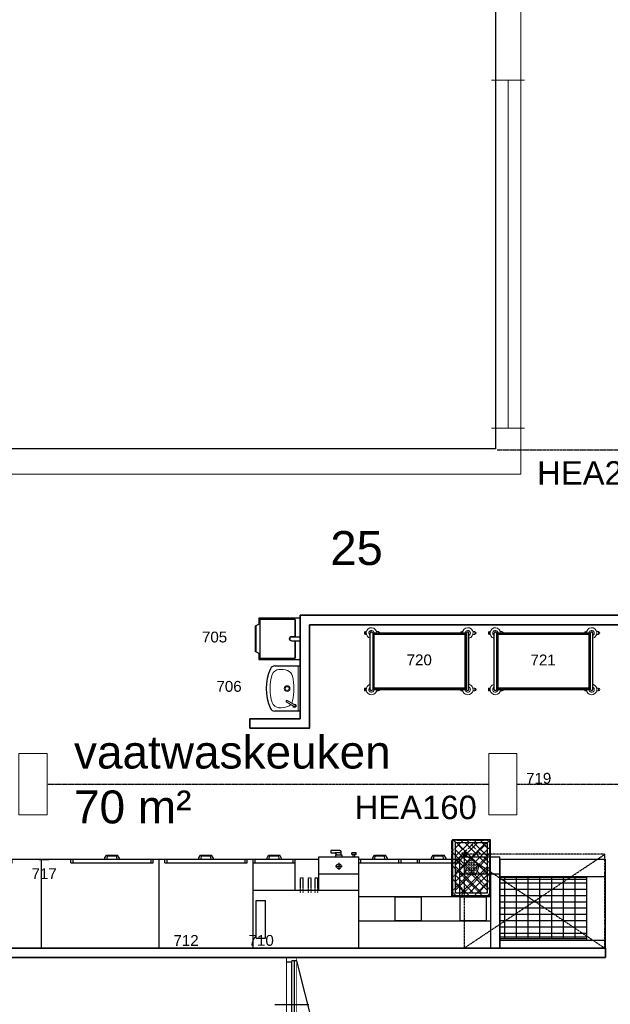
# Model space of a CAD drawing. Header units: millimetres. Extents: x 251300 to 553564, y 2563 to 144710.
# Tile 18 of 57: x 257123 to 263408, y 30348 to 40815. Entities that reach past the tile are written whole.
import ezdxf
from ezdxf.enums import TextEntityAlignment as Align

# ---------------------------------------------------------------- set-up
doc = ezdxf.new("R2010")
doc.units = ezdxf.units.MM
doc.set_wipeout_variables(frame=1)
for name, pattern in [('DASHDOT', [1, 0.5, -0.25, 0, -0.25]), ('DASHDOT2', [12.7, 6.35, -3.175, 0, -3.175]), ('HIDDEN', [9.525, 6.35, -3.175])]:
    doc.linetypes.add(name, pattern=pattern)
for name, color, linetype in [('0 @ 50', 7, 'Continuous'), ('3D FJ RVS', 22, 'Continuous'), ('A--$01A__Algemeen-Txt25', 2, 'Continuous'), ('A--L28B_Hoofddraagconstructies', 2, 'Continuous'), ('AL73WEX-0', 251, 'Continuous'), ('AL73WEX-1', 7, 'Continuous'), ('AL73WEX-3A', 251, 'HIDDEN')]:
    doc.layers.add(name, color=color, linetype=linetype)
for name, color, linetype, lineweight in [('AFZUIGING', 98, 'DASHDOT', 25), ('ALN_L73.10_Apparaten', 7, 'Continuous', 20), ('APPARAAT1', 2, 'Continuous', 25), ('APPARAAT2', 1, 'Continuous', 20), ('APPARAAT5', 7, 'Continuous', 5), ('BWK ALGEMEEN', 1, 'Continuous', 25), ('BWK MUREN', 3, 'Continuous', 35), ('POSITIENUMMER', 141, 'Continuous', 20), ('TEKST PS', 10, 'Continuous', 9), ('X-L21_C_buitenwanden', 7, 'Continuous', 30), ('X-L22_C_binnenwand', 7, 'Continuous', 13), ('X-L32_C_binnenwandopeningen', 3, 'Continuous', 5), ('X-T22_C_ruimtelabel', 7, 'Continuous', 5)]:
    doc.layers.add(name, color=color, linetype=linetype, lineweight=lineweight)
doc.styles.add('DVD_ALG 2.5mm_RE', font='arial.ttf', dxfattribs={"height": 2.5})
doc.styles.add('PS', font='arial.ttf')
doc.styles.get("Standard").update_dxf_attribs({"font": 'arial.ttf'})

# ---------------------------------------------------------------- blocks, each defined once
blk = doc.blocks.new('POSITIENUMMER')
at = {"layer": 'POSITIENUMMER', "style": 'PS', "flags": 1}
for tag, p in [('MERK-TYPE', (-1.22, -6.81)), ('AFMETINGEN', (-1.22, -10.86)), ('OMSCHRIJVING', (-1.22, -14.79)), ('OPMERKINGEN', (-1.22, -18.98))]:
    blk.add_attdef(tag, p, '', height=2.8, dxfattribs=at)
blk.add_wipeout([(-5.03, 0), (-5.03, 0.11), (-5.02, 0.2), (-5, 0.34), (-4.97, 0.48), (-4.93, 0.6), (-4.86, 0.76), (-4.78, 0.92), (-4.69, 1.07), (-4.6, 1.2), (-4.54, 1.27), (-4.48, 1.34), (-4.43, 1.4), (-4.35, 1.49), (-4.26, 1.57), (-4.18, 1.64), (-4.07, 1.73), (-3.91, 1.86), (-3.77, 1.95), (-3.62, 2.05), (-3.49, 2.12), (-3.31, 2.22), (-3.18, 2.29), (-3.02, 2.36), (-2.86, 2.43), (-2.72, 2.48), (-2.53, 2.55), (-2.36, 2.61), (-2.17, 2.66), (-2, 2.71), (-1.73, 2.77), (-1.53, 2.81), (-1.37, 2.84), (-1.13, 2.88), (-0.93, 2.9), (-0.73, 2.92), (-0.52, 2.93), (-0.28, 2.95), (-0.09, 2.95), (0.17, 2.95), (0.35, 2.94), (0.58, 2.93), (0.78, 2.91), (1, 2.89), (1.15, 2.87), (1.32, 2.85), (1.47, 2.82), (1.68, 2.78), (1.88, 2.74), (2.01, 2.7), (2.16, 2.67), (2.37, 2.6), (2.54, 2.55), (2.65, 2.51), (2.78, 2.46), (2.91, 2.41), (3.05, 2.34), (3.21, 2.27), (3.32, 2.22), (3.46, 2.14), (3.61, 2.06), (3.73, 1.98), (3.85, 1.9), (4, 1.79), (4.11, 1.7), (4.21, 1.62), (4.33, 1.5), (4.43, 1.4), (4.53, 1.29), (4.62, 1.17), (4.69, 1.06), (4.77, 0.94), (4.83, 0.83), (4.89, 0.7), (4.93, 0.6), (4.97, 0.47), (4.99, 0.38), (5.02, 0.23), (5.03, 0.13), (5.03, 0.07), (5.03, 0.04), (5.03, -0.07), (5.02, -0.18), (5.02, -0.17), (5.01, -0.3), (4.96, -0.48), (4.92, -0.62), (4.88, -0.73), (4.79, -0.9), (4.74, -0.99), (4.69, -1.08), (4.62, -1.17), (4.52, -1.29), (4.44, -1.39), (4.37, -1.46), (4.28, -1.55), (4.2, -1.63), (4.05, -1.75), (3.95, -1.83), (3.83, -1.91), (3.65, -2.03), (3.52, -2.11), (3.37, -2.19), (3.23, -2.26), (3.12, -2.32), (2.93, -2.4), (2.81, -2.45), (2.67, -2.5), (2.5, -2.56), (2.26, -2.63), (2.12, -2.68), (1.9, -2.73), (1.71, -2.78), (1.55, -2.81), (1.41, -2.83), (1.28, -2.85), (1.11, -2.88), (0.84, -2.91), (0.68, -2.92), (0.46, -2.94), (0.29, -2.95), (0.1, -2.95), (-0.12, -2.95), (-0.33, -2.94), (-0.56, -2.93), (-0.83, -2.91), (-1.09, -2.88), (-1.3, -2.85), (-1.58, -2.8), (-1.83, -2.75), (-2.05, -2.69), (-2.13, -2.67), (-2.15, -2.67), (-2.41, -2.59), (-2.61, -2.52), (-2.79, -2.45), (-2.94, -2.39), (-3.08, -2.33), (-3.25, -2.25), (-3.37, -2.19), (-3.5, -2.12), (-3.64, -2.04), (-3.76, -1.96), (-3.89, -1.87), (-3.97, -1.81), (-4.08, -1.73), (-4.15, -1.67), (-4.32, -1.51), (-4.48, -1.35), (-4.55, -1.26), (-4.64, -1.14), (-4.73, -1), (-4.79, -0.9), (-4.86, -0.77), (-4.91, -0.65), (-4.94, -0.55), (-4.97, -0.44), (-5.01, -0.28), (-5.02, -0.19), (-5.03, -0.07)]).dxf.layer = 'POSITIENUMMER'
at = {"layer": 'POSITIENUMMER'}
blk.add_attdef('POS', text='', height=2.3, dxfattribs=at).set_placement((0, 0), align=Align.MIDDLE)
blk = doc.blocks.new('DVDVB_32_-S-_Raam')
at = {"linetype": 'Continuous', "lineweight": 13}
blk.add_wipeout([(0, 0.5), (1, 0.5), (1, -0.5), (0, -0.5)], dxfattribs=at)
at = {"color": 1, "linetype": 'ByBlock', "lineweight": -2}
for p, q in [((0, -0.5), (0, 0.5)), ((1, -0.5), (1, 0.5)), ((0, 0), (1, 0))]:
    blk.add_line(p, q, dxfattribs=at)
blk = doc.blocks.new('*U27')
at = {"layer": 'BWK ALGEMEEN'}
for p, q in [((35, 0), (937, 229)), ((1000, 0), (0, 0)), ((1000, -100), (0, -100))]:
    blk.add_line(p, q, dxfattribs=at)
blk.add_arc((22, 0), 943, 0, 14.0574, dxfattribs=at)
blk.add_wipeout([(1000, 0), (1000, -100), (0, -100), (0, 0)]).dxf.layer = 'BWK ALGEMEEN'
for p, q in [((500, -231), (500, 131)), ((0, 0), (0, -100)), ((35, 0), (35, -50)), ((965, 0), (965, -50)), ((1000, 0), (1000, -100)), ((965, -20), (35, -20)), ((965, -50), (35, -50)), ((50, -50), (50, -100)), ((950, -50), (950, -100))]:
    blk.add_line(p, q, dxfattribs=at)
blk = doc.blocks.new('handenwasbak')
at = {"layer": 'APPARAAT1'}
for p, q in [((-240, -270), (-240, 0)), ((240, 0), (240, -270))]:
    blk.add_line(p, q, dxfattribs=at)
blk.add_lwpolyline([(240, 0), (-240, 0), (-240, 0), (240, 0)], close=True, dxfattribs=at)
for centre, radius, start, end in [((-190, -270), 50, 180, 246.0264), ((190, -270), 50, 293.9736, 0), ((0, 158), 518, 246.0264, 293.9736)]:
    blk.add_arc(centre, radius, start, end, dxfattribs=at)
at = {"layer": 'APPARAAT2'}
for p, q in [((127, -138), (176, -54)), ((190, -62), (141, -147))]:
    blk.add_line(p, q, dxfattribs=at)
blk.add_lwpolyline([(240, -20), (-240, -20), (-240, -20), (240, -20)], close=True, dxfattribs=at)
for radius in [30, 20]:
    blk.add_circle((0, -138), radius, dxfattribs=at)
for centre, radius, start, end in [((-115, -159), 80, 101.0046, 162.2861), ((0, -752), 685, 78.9954, 101.0046), ((115, -159), 80, 60.1773, 78.9954), ((183, -58), 17.7, 267.8981, 212.1019), ((115, -159), 80, 17.7139, 48.238), ((183, -58), 8.28, 330, 150), ((47, -211), 251, 162.2861, 183.3147), ((134, -142), 8.28, 150, 330), ((-47, -211), 251, 356.6853, 17.7139), ((-123, -220), 80, 183.3147, 251.9422), ((0, 158), 478, 251.9422, 288.0578), ((123, -220), 80, 288.0578, 356.6853)]:
    blk.add_arc(centre, radius, start, end, dxfattribs=at)
blk = doc.blocks.new('tourped')
at = {"layer": 'APPARAAT1'}
for p, q in [((440, 0), (0, 0)), ((0, 0), (0, -440)), ((200, -90), (200, 0)), ((240, -90), (240, 0)), ((440, -440), (440, 0)), ((10, -60), (10, -420)), ((200, -50), (20, -50)), ((420, -50), (240, -50)), ((430, -420), (430, -60)), ((0, -440), (65, -440)), ((20, -430), (420, -430)), ((60, -430), (87, -480)), ((82, -470), (358, -470)), ((87, -480), (353, -480)), ((380, -430), (353, -480)), ((375, -440), (440, -440))]:
    blk.add_line(p, q, dxfattribs=at)
for centre, radius, start, end in [((20, -60), 10, 90, 180), ((220, -90), 20, 180, 0), ((420, -60), 10, 0, 90), ((20, -420), 10, 180, 270), ((420, -420), 10, 270, 0)]:
    blk.add_arc(centre, radius, start, end, dxfattribs=at)
at = {"layer": 'APPARAAT2'}
for p, q in [((15, -60), (15, -420)), ((195, -55), (20, -55)), ((195, -90), (195, -55)), ((420, -55), (245, -55)), ((245, -90), (245, -55)), ((425, -420), (425, -60)), ((20, -425), (420, -425))]:
    blk.add_line(p, q, dxfattribs=at)
for centre, radius, start, end in [((20, -60), 5, 90, 180), ((220, -90), 25, 180, 0), ((420, -60), 5, 0, 90), ((20, -420), 5, 180, 270), ((420, -420), 5, 270, 0)]:
    blk.add_arc(centre, radius, start, end, dxfattribs=at)
blk = doc.blocks.new('SW10x6-3')
at = {"layer": 'APPARAAT1'}
for p, q in [((0, 1038), (600, 1038)), ((0, 12), (600, 12)), ((0, -12), (600, -12))]:
    blk.add_line(p, q, dxfattribs=at)
blk.add_lwpolyline([(0, 12), (600, 12), (600, 1012), (0, 1012)], close=True, dxfattribs=at)
for centre, start, end in [((0, 1025), 90, 270), ((600, 1025), 270, 90), ((0, 0), 90, 270), ((600, 0), 270, 90), ((600, 0), 270, 90)]:
    blk.add_arc(centre, 12.5, start, end, dxfattribs=at)
at = {"layer": 'APPARAAT2'}
for p, q in [((14, 1099), (-14, 1099)), ((586, 1099), (614, 1099)), ((0, 74), (-14, 74)), ((600, 74), (614, 74))]:
    blk.add_line(p, q, dxfattribs=at)
for points in [[(-15, 1079), (-15, 1087), (15, 1087), (15, 1079)], [(-14, 1087), (-14, 1099)], [(14, 1087), (14, 1099)], [(615, 1079), (615, 1087), (585, 1087), (585, 1079)], [(586, 1087), (586, 1099)], [(614, 1087), (614, 1099)], [(0, 951), (-15, 951), (-15, 971)], [(600, 951), (615, 951), (615, 971)], [(-15, 54), (-15, 62), (0, 62)], [(-14, 62), (-14, 74)], [(615, 54), (615, 62), (600, 62)], [(614, 62), (614, 74)], [(15, -54), (15, -74), (-15, -74), (-15, -54)], [(585, -54), (585, -74), (615, -74), (615, -54)]]:
    blk.add_lwpolyline(points, dxfattribs=at)
for centre, radius, start, end in [((0, 1025), 56, 12.8979, 270), ((0, 1025), 28, 26.5148, 270), ((600, 1025), 56, 270, 167.1021), ((600, 1025), 28, 270, 153.4852), ((0, 951), 13.4, 180, 270), ((600, 951), 13.4, 270, 0), ((0, 0), 56, 90, 347.1021), ((0, 0), 28, 90, 333.4852), ((0, 0), 12.5, 90, 270), ((600, 0), 56, 192.8979, 90), ((600, 0), 28, 206.5148, 90), ((0, -74), 13.4, 180, 0), ((600, -74), 13.4, 180, 0)]:
    blk.add_arc(centre, radius, start, end, dxfattribs=at)
at = {"layer": 'APPARAAT5'}
for points in [[(10, 22), (590, 22), (590, 1002), (10, 1002)], [(17, 30), (583, 30), (583, 995), (17, 995)]]:
    blk.add_lwpolyline(points, close=True, dxfattribs=at)
blk = doc.blocks.new('A$Ca90d6039')
at = {"layer": 'AL73WEX-0'}
for p, q in [((975, 948), (975, 0)), ((1275, 0), (1275, 948)), ((1338, 907), (1338, 948)), ((1361, 907), (1361, 948)), ((1700, 962), (1716, 990)), ((1700, 948), (1700, 962)), ((1700, 948), (1722, 948)), ((1716, 990), (1834, 990)), ((1722, 948), (1726, 983)), ((1726, 983), (1824, 983)), ((1828, 948), (1824, 983)), ((1828, 948), (1851, 948)), ((1851, 962), (1834, 990)), ((1851, 962), (1851, 948)), ((2190, 907), (2190, 948)), ((2213, 907), (2213, 948)), ((2525, 0), (2525, 948)), ((2838, 907), (2838, 948)), ((2861, 907), (2861, 948)), ((3200, 962), (3216, 990)), ((3200, 948), (3200, 962)), ((3200, 948), (3222, 948)), ((3216, 990), (3334, 990)), ((3222, 948), (3226, 983)), ((3226, 983), (3324, 983)), ((3328, 948), (3324, 983)), ((3328, 948), (3351, 948)), ((3351, 962), (3334, 990)), ((3351, 962), (3351, 948)), ((3690, 907), (3690, 948)), ((3713, 907), (3713, 948)), ((3775, 0), (3775, 948)), ((3838, 907), (3838, 948)), ((3861, 907), (3861, 948)), ((4200, 962), (4216, 990)), ((4200, 948), (4200, 962)), ((4200, 948), (4222, 948)), ((4216, 990), (4334, 990)), ((4222, 948), (4226, 983)), ((4226, 983), (4324, 983)), ((4328, 948), (4324, 983)), ((4328, 948), (4351, 948)), ((4351, 962), (4334, 990)), ((4351, 962), (4351, 948)), ((4690, 907), (4690, 948)), ((4713, 907), (4713, 948)), ((4775, 0), (4775, 948)), ((4798, 907), (4798, 948)), ((4925, 962), (4941, 990)), ((4925, 948), (4925, 962)), ((4925, 948), (4947, 948)), ((4941, 990), (5059, 990)), ((4947, 948), (4951, 983)), ((4951, 983), (5049, 983)), ((5053, 948), (5049, 983)), ((5053, 948), (5076, 948)), ((5076, 962), (5059, 990)), ((5076, 962), (5076, 948)), ((5202, 907), (5202, 948)), ((5225, 616), (5225, 948)), ((5475, 616), (5475, 948)), ((5826, 998), (5826, 1013)), ((5874, 1013), (5826, 1013)), ((5874, 998), (5826, 998)), ((5841, 973), (5841, 998)), ((5859, 973), (5859, 998)), ((5874, 998), (5874, 1013)), ((5900, 0), (5900, 948)), ((5900, 0), (5900, 948)), ((5923, 907), (5923, 948)), ((6050, 962), (6066, 990)), ((6050, 948), (6050, 962)), ((6050, 948), (6072, 948)), ((6066, 990), (6184, 990)), ((6072, 948), (6076, 983)), ((6076, 983), (6174, 983)), ((6178, 948), (6174, 983)), ((6178, 948), (6201, 948)), ((6201, 962), (6184, 990)), ((6201, 962), (6201, 948)), ((6327, 907), (6327, 948)), ((6350, 907), (6350, 948)), ((6525, 907), (6525, 948)), ((6548, 907), (6548, 948)), ((6675, 962), (6691, 990)), ((6675, 948), (6675, 962)), ((6675, 948), (6697, 948)), ((6691, 990), (6809, 990)), ((6697, 948), (6701, 983)), ((6701, 983), (6799, 983)), ((6803, 948), (6799, 983)), ((6803, 948), (6826, 948)), ((6826, 962), (6809, 990)), ((6826, 962), (6826, 948)), ((6952, 907), (6952, 948)), ((6975, 948), (6975, 973)), ((6975, 791), (6975, 948)), ((7001, 998), (7001, 1013)), ((7001, 1013), (7049, 1013)), ((7001, 998), (7049, 998)), ((7016, 973), (7016, 998)), ((7034, 973), (7034, 998)), ((7049, 998), (7049, 1013)), ((7400, 948), (7400, 0)), ((7400, 0), (7400, 948)), ((1338, 907), (2213, 907)), ((2838, 907), (3713, 907)), ((3838, 907), (4713, 907)), ((4775, 907), (5225, 907)), ((5651, 872), (5724, 872)), ((5688, 908), (5688, 835)), ((5900, 907), (6975, 907)), ((975, 763), (0, 763)), ((201, 763), (201, 86)), ((975, 750), (201, 750)), ((226, 763), (226, 86)), ((351, 752), (351, 96)), ((476, 752), (476, 96)), ((601, 752), (601, 96)), ((726, 752), (726, 96)), ((851, 752), (851, 96)), ((976, 752), (976, 96)), ((5475, 791), (5900, 791)), ((6975, 550), (6975, 791)), ((6975, 791), (7400, 791)), ((7305, 0), (7305, 791)), ((7400, 763), (8525, 763)), ((8328, 750), (7400, 750)), ((7453, 96), (7453, 752)), ((7578, 96), (7578, 752)), ((7703, 96), (7703, 752)), ((7828, 96), (7828, 752)), ((7953, 96), (7953, 752)), ((8078, 96), (8078, 752)), ((8203, 96), (8203, 752)), ((8328, 86), (8328, 763)), ((975, 731), (201, 731)), ((975, 692), (201, 692)), ((8328, 731), (7400, 731)), ((8328, 692), (7400, 692)), ((975, 625), (201, 625)), ((975, 558), (201, 558)), ((4775, 616), (5900, 616)), ((5900, 550), (7305, 550)), ((6289, 545), (6569, 545)), ((6289, 295), (6289, 545)), ((6569, 295), (6569, 545)), ((6979, 295), (6979, 545)), ((6979, 545), (7259, 545)), ((7259, 295), (7259, 545)), ((8328, 625), (7400, 625)), ((8328, 558), (7400, 558)), ((975, 491), (201, 491)), ((975, 424), (201, 424)), ((8328, 491), (7400, 491)), ((8328, 424), (7400, 424)), ((975, 357), (201, 357)), ((8328, 357), (7400, 357)), ((975, 290), (201, 290)), ((975, 223), (201, 223)), ((5900, 290), (7305, 290)), ((6289, 295), (6569, 295)), ((6979, 295), (7259, 295)), ((8328, 290), (7400, 290)), ((8328, 223), (7400, 223)), ((975, 156), (201, 156)), ((975, 117), (201, 117)), ((8328, 156), (7400, 156)), ((8328, 117), (7400, 117)), ((975, 86), (0, 86)), ((975, 98), (201, 98)), ((8328, 98), (7400, 98)), ((7400, 86), (8525, 86))]:
    blk.add_line(p, q, dxfattribs=at)
at = {"layer": 'AL73WEX-0', "linetype": 'Continuous'}
for p, q in [((5698, 1038), (5603, 1038)), ((5603, 1038), (5603, 1013)), ((5603, 1013), (5648, 1013)), ((5713, 1013), (5648, 1013)), ((5653, 988), (5653, 973)), ((5722, 988), (5653, 988)), ((5662, 998), (5662, 988)), ((5713, 1013), (5713, 1023)), ((5713, 988), (5713, 1013)), ((5722, 973), (5722, 988))]:
    blk.add_line(p, q, dxfattribs=at)
at = {"layer": 'AL73WEX-0'}
blk.add_circle((5688, 872), 25, dxfattribs=at)
at = {"layer": 'AL73WEX-0', "linetype": 'Continuous'}
for centre, start, end in [((5647, 998), 0.054, 89.946), ((5698, 1023), 359.9881, 90.0118)]:
    blk.add_arc(centre, 15, start, end, dxfattribs=at)
at = {"layer": 'AL73WEX-1'}
for p, q in [((1275, 948), (0, 948)), ((0, 948), (0, 0)), ((1275, 948), (2525, 948)), ((2525, 948), (3775, 948)), ((3775, 948), (4775, 948)), ((4775, 948), (5475, 948)), ((5475, 973), (5900, 973)), ((5475, 948), (5475, 973)), ((5900, 948), (5900, 973)), ((5900, 948), (6975, 948)), ((6975, 973), (7400, 973)), ((7400, 948), (7400, 973)), ((8525, 0), (8525, 948)), ((1075, 674), (1075, 274)), ((1175, 674), (1075, 674)), ((1175, 674), (1175, 274)), ((4809, 508), (4909, 508)), ((4809, 108), (4809, 508)), ((4909, 108), (4909, 508)), ((1175, 274), (1075, 274)), ((4809, 108), (4909, 108)), ((0, 0), (1275, 0)), ((1275, 0), (2525, 0)), ((2525, 0), (3775, 0)), ((3775, 0), (4775, 0)), ((4775, 0), (5900, 0)), ((5900, 0), (7400, 0)), ((7400, 0), (8525, 0))]:
    blk.add_line(p, q, dxfattribs=at)
blk.add_lwpolyline([(7400, 948), (8525, 948)], dxfattribs=at)
at = {"layer": 'AL73WEX-3A', "linetype": 'HIDDEN', "ltscale": 0.5}
for p, q in [((1696, 1148), (1575, 1027)), ((1575, 948), (1575, 1148)), ((1575, 1148), (1975, 1148)), ((1594, 1148), (1794, 948)), ((1838, 1148), (1638, 948)), ((1736, 1148), (1936, 948)), ((1975, 1144), (1779, 948)), ((1877, 1148), (1975, 1050)), ((1975, 1148), (1975, 948)), ((7011, 1148), (6890, 1027)), ((6890, 948), (6890, 1148)), ((6890, 1148), (7290, 1148)), ((6909, 1148), (7109, 948)), ((7153, 1148), (6953, 948)), ((7051, 1148), (7251, 948)), ((7290, 1144), (7094, 948)), ((7192, 1148), (7290, 1050)), ((7290, 1148), (7290, 948)), ((1575, 1026), (1653, 948)), ((1779, 948), (1575, 744)), ((1921, 948), (1575, 602)), ((1575, 548), (1575, 948)), ((1653, 948), (1975, 626)), ((1794, 948), (1975, 767)), ((1975, 948), (1975, 548)), ((1575, 884), (1911, 548)), ((1975, 861), (1662, 548)), ((1575, 743), (1770, 548)), ((5280, 748), (5310, 748)), ((5280, 587), (5280, 748)), ((5310, 587), (5310, 748)), ((5365, 748), (5395, 748)), ((5365, 587), (5365, 748)), ((5395, 587), (5395, 748)), ((5435, 748), (5465, 748)), ((5435, 587), (5435, 748)), ((5465, 587), (5465, 748)), ((1975, 720), (1803, 548)), ((1575, 602), (1629, 548)), ((1975, 548), (1575, 548)), ((1975, 578), (1945, 548))]:
    blk.add_line(p, q, dxfattribs=at)
at = {"layer": 'AL73WEX-3A', "linetype": 'HIDDEN'}
for p, q in [((1638, 948), (1575, 885)), ((1936, 948), (1975, 909)), ((6890, 548), (6890, 948)), ((6953, 948), (6890, 885)), ((7236, 948), (6890, 602)), ((7094, 948), (6890, 744)), ((6968, 948), (7290, 626)), ((7109, 948), (7290, 767)), ((7251, 948), (7290, 909)), ((7290, 948), (7290, 548)), ((6890, 884), (7226, 548)), ((7290, 861), (6977, 548)), ((6890, 743), (7085, 548)), ((7290, 720), (7118, 548)), ((6890, 602), (6944, 548)), ((7290, 548), (6890, 548)), ((7290, 578), (7260, 548))]:
    blk.add_line(p, q, dxfattribs=at)
at = {"layer": 'AL73WEX-3A', "linetype": 'Continuous'}
for p, q in [((1975, 1002), (1921, 948)), ((6890, 1026), (6968, 948)), ((7290, 1002), (7236, 948))]:
    blk.add_line(p, q, dxfattribs=at)
blk = doc.blocks.new('*U224')
at = {"layer": 'BWK ALGEMEEN', "lineweight": 9}
h = blk.add_hatch(dxfattribs=at)
h.set_pattern_fill('NET', color=256, scale=20, angle=45, style=0)
h.set_pattern_definition([(45, (-11346.43, -8465.65), (-44.90128, 44.90128), []), (135, (-11346.43, -8465.65), (-44.90128, -44.90128), [])])
edge = h.paths.add_edge_path(flags=16)
edge.add_arc((0, -150), 76, 0, 360)
h.paths.add_polyline_path([(-270, 19), (270, 19), (270, -319), (-270, -319)])
at = {"layer": 'BWK ALGEMEEN'}
for p, q in [((-300, -349), (-300, 49)), ((-300, 49), (300, 49)), ((-270, -319), (-270, 19)), ((-270, 19), (270, 19)), ((270, 19), (270, -319)), ((300, 49), (300, -349)), ((-300, -349), (300, -349)), ((270, -319), (-270, -319))]:
    blk.add_line(p, q, dxfattribs=at)
at = {"layer": 'BWK ALGEMEEN', "lineweight": 9}
for centre, radius in [((0, -150), 76), ((-27, -96), 9), ((0, -96), 9), ((27, -96), 9), ((-54, -123), 9), ((-54, -150), 9), ((-54, -177), 9), ((-27, -123), 9), ((-27, -150), 9), ((-27, -177), 9), ((-27, -204), 9), ((0, -123), 9), ((0, -150), 9), ((0, -177), 9), ((0, -204), 9), ((27, -123), 9), ((27, -150), 9), ((27, -177), 9), ((27, -204), 9), ((54, -123), 9), ((54, -150), 9), ((54, -177), 9)]:
    blk.add_circle(centre, radius, dxfattribs=at)

msp = doc.modelspace()

# ---------------------------------------------------------------- linework, layer by layer
at = {"layer": 'A--L28B_Hoofddraagconstructies', "linetype": 'DASHDOT2', "ltscale": 0.5}
for points in [[(262204.9, 36243.7), (267611.9, 36243.7)], [(257414.9, 32688.5), (262114.9, 32688.5)]]:
    msp.add_lwpolyline(points, dxfattribs=at)
at = {"layer": 'AFZUIGING'}
for p, q in [((261851.3, 30944.2), (263351.3, 31944.2)), ((261851.3, 31944.2), (263351.3, 30944.2))]:
    msp.add_line(p, q, dxfattribs=at)
msp.add_lwpolyline([(261851.3, 30944.2), (263351.3, 30944.2), (263351.3, 31944.2), (261851.3, 31944.2)], close=True, dxfattribs=at)
at = {"layer": 'BWK MUREN'}
for p, q in [((260107.4, 34483.8), (264069.9, 34483.8)), ((260107.4, 34483.8), (260107.4, 33383.8)), ((260207.4, 34383.8), (267462.3, 34383.8)), ((260207.4, 33383.8), (260207.4, 34383.8)), ((263356.2, 30844.2), (263356.2, 30944.2))]:
    msp.add_line(p, q, dxfattribs=at)
msp.add_lwpolyline([(260107.4, 33383.8), (259574, 33383.8), (259574, 33283.8), (260207.4, 33283.8), (260207.4, 33383.8)], dxfattribs=at)
at = {"layer": 'X-L21_C_buitenwanden'}
msp.add_line((262184.9, 36253.8), (252114.9, 36253.8), dxfattribs=at)
at = {"layer": 'X-L22_C_binnenwand'}
msp.add_line((262454.9, 35983.8), (252384.9, 35983.8), dxfattribs=at)
msp.add_lwpolyline([(257114.9, 32363.5), (257414.9, 32363.5), (257414.9, 33013.5), (257114.9, 33013.5)], close=True, dxfattribs=at)

# ---------------------------------------------------------------- block references
at = {"layer": '0 @ 50', "xscale": 50, "yscale": 50, "zscale": 50}
for p, values in [((259197.4, 34252.2), {'POS': '705'}), ((261375.3, 34009.5), {'POS': '720'}), ((262693.1, 34009.5), {'POS': '721'}), ((259351.2, 33727.9), {'POS': '706'}), ((262645.8, 32750.6), {'POS': '719'}), ((257383.5, 31736.1), {'POS': '717'}), ((258893.3, 31027.4), {'POS': '712'}), ((259693.5, 31027.4), {'POS': '710'})]:
    msp.add_blockref('POSITIENUMMER', p, dxfattribs=at).add_auto_attribs(values)
at = {"layer": 'APPARAAT2', "rotation": 270}
for name, p in [('handenwasbak', (260107.4, 33704.5)), ('*U224', (262079.6, 31799.6))]:
    msp.add_blockref(name, p, dxfattribs=at)
at = {"layer": 'X-L22_C_binnenwand', "rotation": 270}
msp.add_blockref('tourped', (260107.4, 34453.3), dxfattribs=at)
at = {"layer": 'X-L32_C_binnenwandopeningen', "xscale": 3699.995579, "yscale": 349.9994056, "rotation": 90}
msp.add_blockref('DVDVB_32_-S-_Raam', (262319.9, 36473.8), dxfattribs=at)

# ---------------------------------------------------------------- texts
at = {"layer": 'A--$01A__Algemeen-Txt25', "char_height": 250, "attachment_point": 1, "style": 'DVD_ALG 2.5mm_RE'}
for s, insert in [('HEA220', (262629.2, 36121.5)), ('HEA160', (260687.2, 32566.3))]:
    msp.add_mtext_dynamic_manual_height_columns(s, width=1743.739, gutter_width=1250, heights=[0], dxfattribs=dict(at, insert=insert))
at = {"layer": 'TEKST PS', "insert": (257701.3, 33204.6), "char_height": 350, "width": 2546.168, "attachment_point": 1, "style": 'PS'}
msp.add_mtext('vaatwaskeuken\\P70 m²', dxfattribs=at)
at = {"layer": 'X-T22_C_ruimtelabel'}
msp.add_text('25', height=360, dxfattribs=at).set_placement((260708.1, 35198.6), align=Align.MIDDLE_CENTER)

# ---------------------------------------------------------------- next in the draw order: linework, layer by layer
at = {"layer": 'A--L28B_Hoofddraagconstructies', "linetype": 'DASHDOT2', "ltscale": 0.5}
msp.add_lwpolyline([(262414.9, 32688.8), (265035.7, 32688.8)], dxfattribs=at)
at = {"layer": 'BWK MUREN'}
msp.add_line((263356.2, 30944.2), (253397.4, 30944.2), dxfattribs=at)
at = {"layer": 'X-L21_C_buitenwanden'}
msp.add_line((262184.9, 41388.8), (262184.9, 36253.8), dxfattribs=at)
at = {"layer": 'X-L22_C_binnenwand'}
msp.add_line((262455.2, 42081.5), (262454.9, 35983.8), dxfattribs=at)
msp.add_lwpolyline([(262114.9, 33013.5), (262414.9, 33013.5), (262414.9, 32363.5), (262114.9, 32363.5)], close=True, dxfattribs=at)

# ---------------------------------------------------------------- next in the draw order: block references
at = {"layer": '3D FJ RVS', "rotation": 90}
for p in [(261891.7, 33695.2), (263209.5, 33695.2)]:
    msp.add_blockref('SW10x6-3', p, dxfattribs=at)
at = {"layer": 'ALN_L73.10_Apparaten'}
msp.add_blockref('A$Ca90d6039', (254831.2, 30944.2), dxfattribs=at)
at = {"layer": 'BWK ALGEMEEN', "rotation": 270}
msp.add_blockref('*U27', (260067.7, 30844.2), dxfattribs=at)

# ---------------------------------------------------------------- next in the draw order: linework, layer by layer
at = {"layer": 'BWK MUREN'}
msp.add_line((253397.4, 30844.2), (263356.2, 30844.2), dxfattribs=at)

doc.saveas('drawing.dxf')
